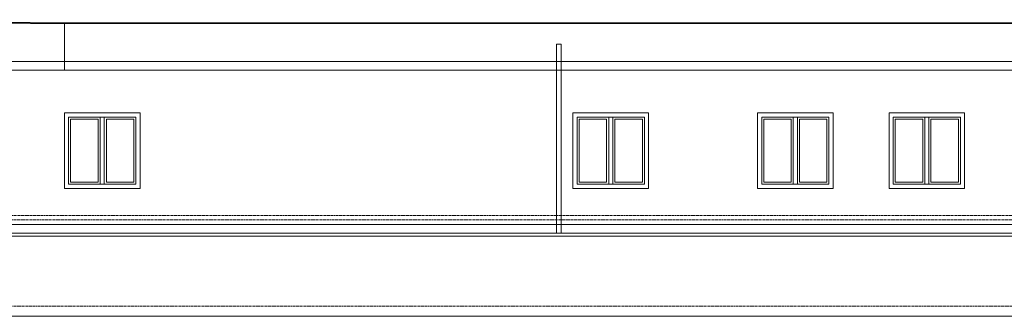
# Model space of a CAD drawing. Header units: centimetres. Extents: x -2458 to 12284, y -19336 to 2224.
# Tile 13 of 20: x 5019 to 6950, y -8442 to -7860. Entities that reach past the tile are written whole.
import ezdxf

# ---------------------------------------------------------------- set-up
doc = ezdxf.new("R2010")
doc.units = ezdxf.units.CM
doc.linetypes.add('DASHED2', pattern=[9.525, 6.35, -3.175])
for name, color, linetype, lineweight in [('200_DZIAŁOWE', 50, 'Continuous', 15), ('400_OKNA ISTNIEJĄCE', 130, 'Continuous', 5), ('401_OKNA NOWE', 150, 'Continuous', 5), ('500_WIDOK', 220, 'Continuous', 5), ('700_ELEWACJE', 70, 'Continuous', 9)]:
    doc.layers.add(name, color=color, linetype=linetype, lineweight=lineweight)

# ---------------------------------------------------------------- blocks, each defined once
blk = doc.blocks.new('okno nowe elewacja')
at = {"layer": '401_OKNA NOWE'}
for p, q in [((7362.5, -8598.7), (7214.5, -8598.7)), ((7214.5, -8598.7), (7214.5, -8746.7)), ((7354.5, -8606.7), (7222.5, -8606.7)), ((7222.5, -8606.7), (7222.5, -8738.7)), ((7280.5, -8610.7), (7226.5, -8610.7)), ((7226.5, -8610.7), (7226.5, -8734.7)), ((7280.5, -8734.7), (7280.5, -8610.7)), ((7284.5, -8738.7), (7284.5, -8606.7)), ((7292.5, -8738.7), (7292.5, -8606.7)), ((7350.5, -8610.7), (7296.5, -8610.7)), ((7296.5, -8734.7), (7296.5, -8610.7)), ((7350.5, -8734.7), (7350.5, -8610.7)), ((7354.5, -8738.7), (7354.5, -8606.7)), ((7362.5, -8746.7), (7362.5, -8598.7)), ((7222.5, -8738.7), (7354.5, -8738.7)), ((7226.5, -8734.7), (7280.5, -8734.7)), ((7296.5, -8734.7), (7350.5, -8734.7)), ((7214.5, -8746.7), (7362.5, -8746.7))]:
    blk.add_line(p, q, dxfattribs=at)
blk = doc.blocks.new('DETAL ELEWACJA')
at = {"layer": '500_WIDOK'}
for p, q in [((9007.6, -12554), (664.6, -12554)), ((9007.6, -12559.4), (664.6, -12559.4)), ((3466.1, -12559.4), (3466.1, -12930.6)), ((3475.1, -12559.4), (3475.1, -12930.6)), ((3466.1, -12930.6), (3475.1, -12930.6))]:
    blk.add_line(p, q, dxfattribs=at)

msp = doc.modelspace()

# ---------------------------------------------------------------- linework, layer by layer
at = {"layer": '400_OKNA ISTNIEJĄCE', "color": 3}
msp.add_line((5106.847, -7958.735), (5106.847, -7866.735), dxfattribs=at)
at = {"layer": '700_ELEWACJE', "lineweight": 40}
for p, q in [((4520.847, -7859.735), (5106.847, -7866.735)), ((5106.847, -7866.735), (8871.847, -7864.735))]:
    msp.add_line(p, q, dxfattribs=at)
at = {"layer": '700_ELEWACJE'}
for p, q in [((8871.847, -7941.735), (548.847, -7941.735)), ((8871.847, -7958.735), (548.847, -7958.735)), ((538.847, -8261.735), (8881.847, -8261.735)), ((532.374, -8441.735), (8888.319, -8441.735))]:
    msp.add_line(p, q, dxfattribs=at)
at = {"layer": '700_ELEWACJE', "linetype": 'DASHED2', "ltscale": 0.3}
for p, q in [((548.847, -8243.735), (8871.847, -8243.735)), ((543.847, -8252.735), (8876.847, -8252.735)), ((538.847, -8421.735), (8881.847, -8421.735))]:
    msp.add_line(p, q, dxfattribs=at)

# ---------------------------------------------------------------- block references
at = {"layer": '200_DZIAŁOWE'}
for p in [(-2107.701, 555.926), (-1110.701, 555.926), (-748.701, 555.926), (-490.701, 555.926)]:
    msp.add_blockref('okno nowe elewacja', p, dxfattribs=at)
at = {"layer": '500_WIDOK', "rotation": 180}
msp.add_blockref('DETAL ELEWACJA', (9546.415, -20838.172), dxfattribs=at)

doc.saveas('drawing.dxf')
